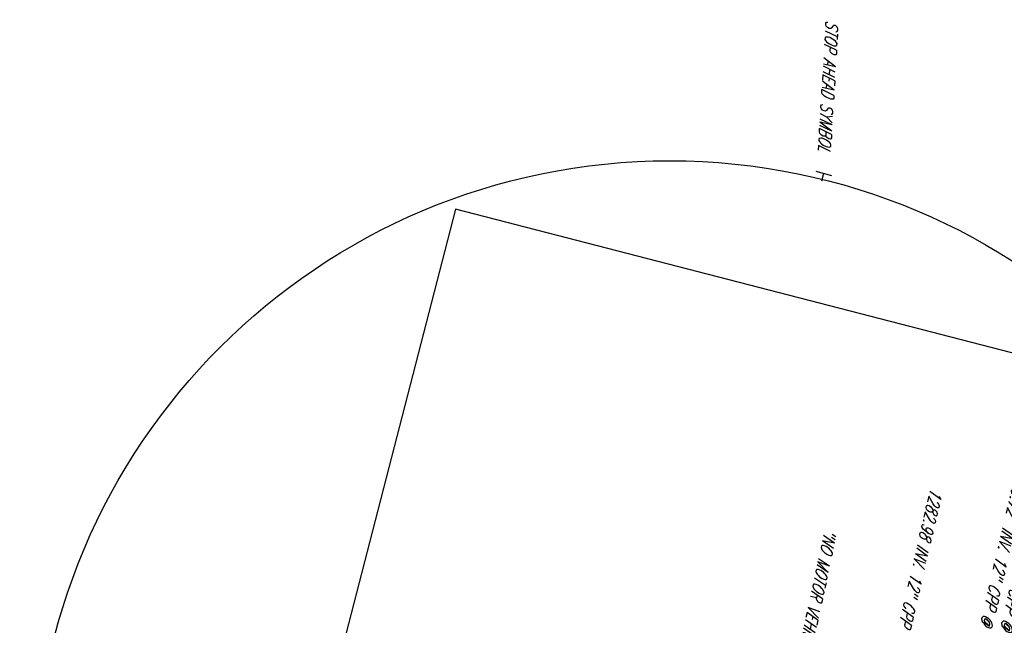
# Model space of a CAD drawing. Extents: x 0 to 213038, y 0 to 462006.
# Tile 100 of 106: x 173499 to 173691, y 454321 to 454439. Entities that reach past the tile are written whole.
import ezdxf
from ezdxf import colors
from ezdxf.entities.mleader import LeaderData, LeaderLine
from ezdxf.math import Vec2, Vec3

# ---------------------------------------------------------------- set-up
doc = ezdxf.new("R2010")
doc.units = 0
doc.header["$LTSCALE"] = 20
doc.header["$MEASUREMENT"] = 0
doc.layers.get('0').update_dxf_attribs({"linetype": 'CONTINUOUS'})
for name, color, linetype in [('DR_X_TEXT', 2, 'CONTINUOUS'), ('RD_X_BLOCKS', 1, 'CONTINUOUS'), ('SN_X_BLOCKS', 94, 'CONTINUOUS'), ('SN_X_TEXT', 2, 'CONTINUOUS')]:
    doc.layers.add(name, color=color, linetype=linetype)
doc.layers.add('SC_SCRATCH-5', color=5, linetype='CONTINUOUS', plot=False)
doc.styles.add('romans', font='romans.shx', dxfattribs={"width": 0.75, "oblique": 22.5})

# ---------------------------------------------------------------- blocks, each defined once
blk = doc.blocks.new('SGN1P')
for p, q in [((0, 0), (-0.08, 0)), ((0, 0.08), (0, -0.08))]:
    blk.add_line(p, q)

msp = doc.modelspace()

# ---------------------------------------------------------------- linework, layer by layer
at = {"layer": 'RD_X_BLOCKS'}
msp.add_circle((173626.01, 454287.58, 1287.04), 124, dxfattribs=at)
at = {"layer": 'SC_SCRATCH-5', "extrusion": (-4.88492e-05, 1.26139e-05, 1), "elevation": -2.76}
msp.add_lwpolyline([(173712.21, 454017.96), (173797.22, 454347.16), (173584.21, 454402.16), (173499.2, 454072.96), (173712.21, 454017.96)], close=True, dxfattribs=at)

# ---------------------------------------------------------------- block references
at = {"layer": 'SN_X_BLOCKS', "xscale": 20, "yscale": 20, "zscale": 20, "rotation": 75.37664505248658}
msp.add_blockref('SGN1P', (173656.03, 454409.12), dxfattribs=at)

# ---------------------------------------------------------------- texts
at = {"layer": 'SN_X_TEXT', "char_height": 2.4, "attachment_point": 1, "style": 'romans'}
for s, width, insert, rotation in [('STOP AHEAD SYMBOL', 29.1669, (173658.91, 454438.88, -1286.95), 266.5773), ('"NO MOTOR VEHICLES"', 34.1463, (173658.71, 454339.51), 257.8134)]:
    msp.add_mtext_dynamic_manual_height_columns(s, width=width, gutter_width=12, heights=[0], dxfattribs=dict(at, insert=insert, rotation=rotation))

# ---------------------------------------------------------------- leaders
at = {"layer": 'DR_X_TEXT'}
ml = msp.add_multileader_mtext('Standard', dxfattribs=at)
ml.set_content('EX. CATCH BASIN\\P1285.91 TOP GRATE\\P1280.71 INV. 24" CPP @ 6\\P1280.53 INV. 24" CPP @ 10\\P1280.72  INV. 12" CPP @ 12', color=256, style='romans')
ml.set_leader_properties(color=1, linetype='CONTINUOUS', lineweight=-1)
ml.build(insert=Vec2(0, 0))
ml.multileader.update_dxf_attribs({"text_right_attachment_type": 3, "dogleg_length": 0.1, "arrow_head_size": 2.4, "scale": 20})
ctx = ml.context
ctx.base_point, ctx.scale, ctx.char_height, ctx.arrow_head_size, ctx.landing_gap_size, ctx.plane_origin, ctx.plane_x_axis, ctx.plane_y_axis = Vec3(173712.09, 454354.92), 20, 2.4, 2.4, 0.6, Vec3(173698.75, 454257.18), Vec3(-0.226507, -0.97401), Vec3(0.97401, -0.226507)
ctx.right_attachment, ctx.text_align_type = 3, 2
notes = []
notes.append((ctx, [(1, (1, 1, 0), (173684.88, 454314.63), (0.226507, 0.97401), 2, [(0, [(173652.05, 454291.73)], 0, [])])]))
ctx.mtext.insert, ctx.mtext.text_direction, ctx.mtext.rotation, ctx.mtext.alignment, ctx.mtext.flow_direction = Vec3(173703.56, 454312.95), Vec3(-0.226507, -0.97401), 4.483899, 3, 5
ml = msp.add_multileader_mtext('Standard', dxfattribs=at)
ml.set_content('1282.98 INV. 12" CPP @ 6 ', color=256, style='romans')
ml.set_leader_properties(color=1, linetype='CONTINUOUS', lineweight=-1)
ml.build(insert=Vec2(0, 0))
ml.multileader.update_dxf_attribs({"text_right_attachment_type": 3, "dogleg_length": 0.1, "arrow_head_size": 2.4, "scale": 20})
ctx = ml.context
ctx.base_point, ctx.scale, ctx.char_height, ctx.arrow_head_size, ctx.landing_gap_size, ctx.plane_origin, ctx.plane_x_axis, ctx.plane_y_axis = Vec3(173679.45, 454353.32, 1282.98), 20, 2.4, 2.4, 0.6, Vec3(173653.89, 454318.56, 1282.98), Vec3(-0.226507, -0.97401), Vec3(0.97401, -0.226507)
ctx.right_attachment, ctx.text_align_type = 3, 2
notes.append((ctx, [(1, (1, 1, 0), (173669.5, 454312.57, 1282.98), (0.226507, 0.97401), 2, [(0, [(173653.12, 454303.37, 1282.98)], 0, [])])]))
ctx.mtext.insert, ctx.mtext.text_direction, ctx.mtext.rotation, ctx.mtext.alignment, ctx.mtext.flow_direction = Vec3(173671.71, 454314.73, 1282.98), Vec3(-0.226507, -0.97401), 4.483899, 3, 5
for ctx, leaders in notes:
    for number, flags, end, landing, length, lines in leaders:
        leader = LeaderData()
        leader.index, (leader.has_last_leader_line, leader.has_dogleg_vector, leader.attachment_direction) = number, flags
        leader.last_leader_point, leader.dogleg_vector, leader.dogleg_length = Vec3(end), Vec3(landing), length
        for number, points, colour, breaks in lines:
            line = LeaderLine()
            line.index, line.vertices, line.color, line.breaks = number, Vec3.list(points), colors.encode_raw_color(colour), breaks
            leader.lines.append(line)
        ctx.leaders.append(leader)

doc.saveas('drawing.dxf')
